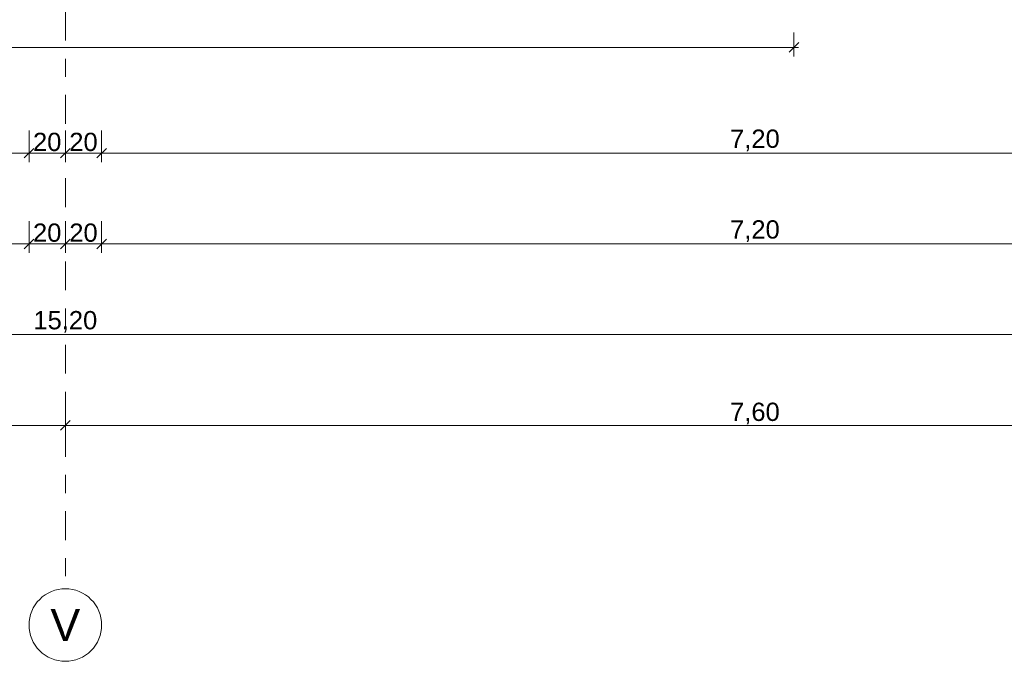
# Model space of a CAD drawing. Header units: metres. Extents: x -180 to 4, y -50 to 6.
# Tile 8 of 44: x -168.07 to -162.65, y -46.57 to -43.04. Entities that reach past the tile are written whole.
import ezdxf

# ---------------------------------------------------------------- set-up
doc = ezdxf.new("R2010")
doc.units = ezdxf.units.M
doc.header["$LTSCALE"] = 0.05
doc.header["$PDMODE"] = 1
doc.header["$PDSIZE"] = -2
doc.linetypes.add('Linienart-53', pattern=[5.291531, 3.175, -1.058062, 0.352704, -0.705764])
doc.layers.get('0').update_dxf_attribs({"lineweight": 25})
doc.layers.add('70 -71 Achsen- 1 Gebäudeachsen', color=7, linetype='Linienart-53', lineweight=18)
doc.layers.add('Keine', color=7, linetype='Continuous', lineweight=9)
doc.layers.add('70 -76 Bemaßung- 2 Allgemein', color=7, linetype='Continuous', lineweight=5, true_color=0x6666cc)
doc.styles.add('Arial', font='arial.ttf')
doc.dimstyles.new('k+k 1_50', dxfattribs={"dimtxt": 0.160649, "dimasz": 0.05302, "dimexe": 0.05, "dimexo": 0.15, "dimgap": 0.01, "dimtad": 1, "dimdec": 3, "dimtxsty": 'Arial', "dimblk": 'VW_SLASH', "dimblk1": 'VW_SLASH', "dimblk2": 'VW_SLASH', "dimcen": 0, "dimdle": 0.05, "dimadec": 3, "dimazin": 0, "dimtfac": 0.75, "dimtdec": 3, "dimtix": 1, "dimtmove": 0, "dimatfit": 0, "dimldrblk": 'VW_SLASH-1', "dimfxl": 0.125, "dimfxlon": 1, "dimfrac": 2, "dimtolj": 1, "dimarcsym": 0})
doc.dimstyles.new('k+k_klein', dxfattribs={"dimtxt": 0.160649, "dimasz": 0.05302, "dimexe": 0.05, "dimexo": 0.15, "dimgap": 0.005, "dimtad": 1, "dimdec": 3, "dimtxsty": 'Arial', "dimblk": 'VW_SLASH-2', "dimblk1": 'VW_SLASH-2', "dimblk2": 'VW_SLASH-2', "dimcen": 0, "dimdle": 0.025, "dimadec": 3, "dimazin": 0, "dimtfac": 0.75, "dimtdec": 3, "dimtix": 1, "dimtmove": 0, "dimatfit": 0, "dimldrblk": 'VW_FILLEDARROW', "dimfxl": 0.1, "dimfxlon": 1, "dimfrac": 2, "dimtolj": 1, "dimarcsym": 0})

# ---------------------------------------------------------------- blocks, each defined once
blk = doc.blocks.new('VW_SLASH-2')
at = {"color": 0, "linetype": 'ByBlock', "lineweight": -2, "transparency": 16777216}
blk.add_line((0.47, 0), (-1, 0), dxfattribs=at)
at = {"color": 0, "lineweight": 5, "transparency": 16777216, "flags": 128}
blk.add_lwpolyline([(0.5, 0.5), (-0.5, -0.5)], dxfattribs=at)
blk = doc.blocks.new('*D10486')
at = {"layer": '70 -76 Bemaßung- 2 Allgemein', "color": 0, "lineweight": -2}
for p, q in [((-175.846, -43.107), (-175.846, -43.2395)), ((-163.806, -43.107), (-163.806, -43.2395)), ((-163.859, -43.1895), (-175.793, -43.1895))]:
    blk.add_line(p, q, dxfattribs=at)
at = {"layer": 'Defpoints', "color": 0}
for p in [(-175.846, -42.957), (-163.806, -42.957), (-175.846, -43.1895)]:
    blk.add_point(p, dxfattribs=at)
at = {"layer": '70 -76 Bemaßung- 2 Allgemein', "color": 0, "lineweight": -2, "xscale": 0.05302001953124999, "yscale": 0.05302001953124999, "zscale": 0.05302001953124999, "rotation": 180}
blk.add_blockref('VW_SLASH-2', (-175.846, -43.1895), dxfattribs=at)
at = {"layer": '70 -76 Bemaßung- 2 Allgemein', "color": 0, "lineweight": -2, "xscale": 0.05302001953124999, "yscale": 0.05302001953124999, "zscale": 0.05302001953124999}
blk.add_blockref('VW_SLASH-2', (-163.806, -43.1895), dxfattribs=at)
at = {"layer": '70 -76 Bemaßung- 2 Allgemein', "color": 0, "insert": (-169.826, -43.124), "char_height": 0.10069, "attachment_point": 5, "style": 'Arial'}
blk.add_mtext('\\A1;12,04', dxfattribs=at)
blk = doc.blocks.new('VW_FILLEDARROW')
at = {"linetype": 'Continuous', "lineweight": 0, "transparency": 16777216}
blk.add_hatch(color=0, dxfattribs=at).paths.add_polyline_path([(-2.83, 0.76), (0, 0), (-2.83, -0.76)])
at = {"color": 0, "lineweight": 5, "transparency": 16777216, "flags": 128}
blk.add_lwpolyline([(-2.83, 0.76), (0, 0), (-2.83, -0.76)], close=True, dxfattribs=at)
blk = doc.blocks.new('*D10640')
at = {"layer": '70 -76 Bemaßung- 2 Allgemein', "color": 0, "lineweight": -2}
for p, q in [((-175.421, -45.172), (-175.421, -45.322)), ((-167.821, -45.172), (-167.821, -45.322)), ((-167.874, -45.272), (-175.368, -45.272))]:
    blk.add_line(p, q, dxfattribs=at)
at = {"layer": 'Defpoints', "color": 0}
for p in [(-175.421, -42.294), (-167.821, -42.294), (-175.421, -45.272)]:
    blk.add_point(p, dxfattribs=at)
at = {"layer": '70 -76 Bemaßung- 2 Allgemein', "color": 0, "lineweight": -2, "xscale": 0.05302001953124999, "yscale": 0.05302001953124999, "zscale": 0.05302001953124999, "rotation": 180}
blk.add_blockref('VW_SLASH-2', (-175.421, -45.272), dxfattribs=at)
at = {"layer": '70 -76 Bemaßung- 2 Allgemein', "color": 0, "lineweight": -2, "xscale": 0.05302001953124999, "yscale": 0.05302001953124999, "zscale": 0.05302001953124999}
blk.add_blockref('VW_SLASH-2', (-167.821, -45.272), dxfattribs=at)
at = {"layer": '70 -76 Bemaßung- 2 Allgemein', "color": 0, "insert": (-171.621, -45.2066), "char_height": 0.10069, "attachment_point": 5, "style": 'Arial'}
blk.add_mtext('\\A1;7,60', dxfattribs=at)
blk = doc.blocks.new('*D10641')
at = {"layer": '70 -76 Bemaßung- 2 Allgemein', "color": 0, "lineweight": -2}
for p, q in [((-167.821, -45.172), (-167.821, -45.322)), ((-160.221, -45.172), (-160.221, -45.322)), ((-160.274, -45.272), (-167.768, -45.272))]:
    blk.add_line(p, q, dxfattribs=at)
at = {"layer": 'Defpoints', "color": 0}
for p in [(-167.821, -42.294), (-160.221, -42.294), (-167.821, -45.272)]:
    blk.add_point(p, dxfattribs=at)
at = {"layer": '70 -76 Bemaßung- 2 Allgemein', "color": 0, "lineweight": -2, "xscale": 0.05302001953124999, "yscale": 0.05302001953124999, "zscale": 0.05302001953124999, "rotation": 180}
blk.add_blockref('VW_SLASH-2', (-167.821, -45.272), dxfattribs=at)
at = {"layer": '70 -76 Bemaßung- 2 Allgemein', "color": 0, "lineweight": -2, "xscale": 0.05302001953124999, "yscale": 0.05302001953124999, "zscale": 0.05302001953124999}
blk.add_blockref('VW_SLASH-2', (-160.221, -45.272), dxfattribs=at)
at = {"layer": '70 -76 Bemaßung- 2 Allgemein', "color": 0, "insert": (-164.021, -45.2066), "char_height": 0.10069, "attachment_point": 5, "style": 'Arial'}
blk.add_mtext('\\A1;7,60', dxfattribs=at)
blk = doc.blocks.new('VW_SLASH')
at = {"color": 0, "linetype": 'ByBlock', "lineweight": -2, "transparency": 16777216}
blk.add_line((0.94, 0), (-1, 0), dxfattribs=at)
at = {"color": 0, "lineweight": 20, "transparency": 16777216, "flags": 128}
blk.add_lwpolyline([(0.5, 0.5), (-0.5, -0.5)], dxfattribs=at)
blk = doc.blocks.new('*D10719')
at = {"layer": '70 -76 Bemaßung- 2 Allgemein', "color": 0, "lineweight": -2}
for p, q in [((-175.421, -44.647), (-175.421, -44.822)), ((-160.221, -44.647), (-160.221, -44.822)), ((-160.274, -44.772), (-175.368, -44.772))]:
    blk.add_line(p, q, dxfattribs=at)
at = {"layer": 'Defpoints', "color": 0}
for p in [(-175.421, -41.794), (-160.221, -41.794), (-175.421, -44.772)]:
    blk.add_point(p, dxfattribs=at)
at = {"layer": '70 -76 Bemaßung- 2 Allgemein', "color": 0, "lineweight": -2, "xscale": 0.05302001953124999, "yscale": 0.05302001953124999, "zscale": 0.05302001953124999, "rotation": 180}
blk.add_blockref('VW_SLASH', (-175.421, -44.772), dxfattribs=at)
at = {"layer": '70 -76 Bemaßung- 2 Allgemein', "color": 0, "lineweight": -2, "xscale": 0.05302001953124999, "yscale": 0.05302001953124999, "zscale": 0.05302001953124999}
blk.add_blockref('VW_SLASH', (-160.221, -44.772), dxfattribs=at)
at = {"layer": '70 -76 Bemaßung- 2 Allgemein', "color": 0, "insert": (-167.821, -44.7016), "char_height": 0.10069, "attachment_point": 5, "style": 'Arial'}
blk.add_mtext('\\A1;15,20', dxfattribs=at)
blk = doc.blocks.new('VW_SLASH-1')
at = {"color": 0, "linetype": 'ByBlock', "lineweight": -2, "transparency": 16777216}
blk.add_line((0.94, 0), (-1, 0), dxfattribs=at)
at = {"color": 0, "lineweight": 5, "transparency": 16777216, "flags": 128}
blk.add_lwpolyline([(0.5, 0.5), (-0.5, -0.5)], dxfattribs=at)
blk = doc.blocks.new('*D10905')
at = {"layer": '70 -76 Bemaßung- 2 Allgemein', "color": 0, "lineweight": -2}
for p, q in [((-175.221, -44.147), (-175.221, -44.322)), ((-168.021, -44.147), (-168.021, -44.322)), ((-168.074, -44.272), (-175.168, -44.272))]:
    blk.add_line(p, q, dxfattribs=at)
at = {"layer": 'Defpoints', "color": 0}
for p in [(-175.221, -11.897), (-168.021, -11.897), (-175.221, -44.272)]:
    blk.add_point(p, dxfattribs=at)
at = {"layer": '70 -76 Bemaßung- 2 Allgemein', "color": 0, "lineweight": -2, "xscale": 0.05302001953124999, "yscale": 0.05302001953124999, "zscale": 0.05302001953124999, "rotation": 180}
blk.add_blockref('VW_SLASH', (-175.221, -44.272), dxfattribs=at)
at = {"layer": '70 -76 Bemaßung- 2 Allgemein', "color": 0, "lineweight": -2, "xscale": 0.05302001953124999, "yscale": 0.05302001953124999, "zscale": 0.05302001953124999}
blk.add_blockref('VW_SLASH', (-168.021, -44.272), dxfattribs=at)
at = {"layer": '70 -76 Bemaßung- 2 Allgemein', "color": 0, "insert": (-171.621, -44.2016), "char_height": 0.10069, "attachment_point": 5, "style": 'Arial'}
blk.add_mtext('\\A1;7,20', dxfattribs=at)
blk = doc.blocks.new('*D10906')
at = {"layer": '70 -76 Bemaßung- 2 Allgemein', "color": 0, "lineweight": -2}
for p, q in [((-168.021, -44.147), (-168.021, -44.322)), ((-167.821, -44.147), (-167.821, -44.322)), ((-167.874, -44.272), (-167.968, -44.272))]:
    blk.add_line(p, q, dxfattribs=at)
at = {"layer": 'Defpoints', "color": 0}
for p in [(-168.021, -11.897), (-167.821, -41.294), (-168.021, -44.272)]:
    blk.add_point(p, dxfattribs=at)
at = {"layer": '70 -76 Bemaßung- 2 Allgemein', "color": 0, "lineweight": -2, "xscale": 0.05302001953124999, "yscale": 0.05302001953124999, "zscale": 0.05302001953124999, "rotation": 180}
blk.add_blockref('VW_SLASH', (-168.021, -44.272), dxfattribs=at)
at = {"layer": '70 -76 Bemaßung- 2 Allgemein', "color": 0, "lineweight": -2, "xscale": 0.05302001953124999, "yscale": 0.05302001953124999, "zscale": 0.05302001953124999}
blk.add_blockref('VW_SLASH', (-167.821, -44.272), dxfattribs=at)
at = {"layer": '70 -76 Bemaßung- 2 Allgemein', "color": 0, "insert": (-167.921, -44.2106), "char_height": 0.10069, "attachment_point": 5, "style": 'Arial'}
blk.add_mtext('\\A1;20', dxfattribs=at)
blk = doc.blocks.new('*D10907')
at = {"layer": '70 -76 Bemaßung- 2 Allgemein', "color": 0, "lineweight": -2}
for p, q in [((-167.821, -44.147), (-167.821, -44.322)), ((-167.621, -44.147), (-167.621, -44.322)), ((-167.674, -44.272), (-167.768, -44.272))]:
    blk.add_line(p, q, dxfattribs=at)
at = {"layer": 'Defpoints', "color": 0}
for p in [(-167.621, -11.897), (-167.821, -41.294), (-167.821, -44.272)]:
    blk.add_point(p, dxfattribs=at)
at = {"layer": '70 -76 Bemaßung- 2 Allgemein', "color": 0, "lineweight": -2, "xscale": 0.05302001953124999, "yscale": 0.05302001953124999, "zscale": 0.05302001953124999, "rotation": 180}
blk.add_blockref('VW_SLASH', (-167.821, -44.272), dxfattribs=at)
at = {"layer": '70 -76 Bemaßung- 2 Allgemein', "color": 0, "lineweight": -2, "xscale": 0.05302001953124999, "yscale": 0.05302001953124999, "zscale": 0.05302001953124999}
blk.add_blockref('VW_SLASH', (-167.621, -44.272), dxfattribs=at)
at = {"layer": '70 -76 Bemaßung- 2 Allgemein', "color": 0, "insert": (-167.721, -44.2106), "char_height": 0.10069, "attachment_point": 5, "style": 'Arial'}
blk.add_mtext('\\A1;20', dxfattribs=at)
blk = doc.blocks.new('*D10908')
at = {"layer": '70 -76 Bemaßung- 2 Allgemein', "color": 0, "lineweight": -2}
for p, q in [((-167.621, -44.147), (-167.621, -44.322)), ((-160.421, -44.147), (-160.421, -44.322)), ((-160.474, -44.272), (-167.568, -44.272))]:
    blk.add_line(p, q, dxfattribs=at)
at = {"layer": 'Defpoints', "color": 0}
for p in [(-167.621, -11.897), (-160.421, -11.897), (-167.621, -44.272)]:
    blk.add_point(p, dxfattribs=at)
at = {"layer": '70 -76 Bemaßung- 2 Allgemein', "color": 0, "lineweight": -2, "xscale": 0.05302001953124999, "yscale": 0.05302001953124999, "zscale": 0.05302001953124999, "rotation": 180}
blk.add_blockref('VW_SLASH', (-167.621, -44.272), dxfattribs=at)
at = {"layer": '70 -76 Bemaßung- 2 Allgemein', "color": 0, "lineweight": -2, "xscale": 0.05302001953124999, "yscale": 0.05302001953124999, "zscale": 0.05302001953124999}
blk.add_blockref('VW_SLASH', (-160.421, -44.272), dxfattribs=at)
at = {"layer": '70 -76 Bemaßung- 2 Allgemein', "color": 0, "insert": (-164.021, -44.2016), "char_height": 0.10069, "attachment_point": 5, "style": 'Arial'}
blk.add_mtext('\\A1;7,20', dxfattribs=at)
blk = doc.blocks.new('*D11128')
at = {"layer": '70 -76 Bemaßung- 2 Allgemein', "color": 0, "lineweight": -2}
for p, q in [((-175.221, -43.647), (-175.221, -43.822)), ((-168.021, -43.647), (-168.021, -43.822)), ((-168.074, -43.772), (-175.168, -43.772))]:
    blk.add_line(p, q, dxfattribs=at)
at = {"layer": 'Defpoints', "color": 0}
for p in [(-175.221, -11.897), (-168.021, -11.897), (-175.221, -43.772)]:
    blk.add_point(p, dxfattribs=at)
at = {"layer": '70 -76 Bemaßung- 2 Allgemein', "color": 0, "lineweight": -2, "xscale": 0.05302001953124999, "yscale": 0.05302001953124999, "zscale": 0.05302001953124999, "rotation": 180}
blk.add_blockref('VW_SLASH', (-175.221, -43.772), dxfattribs=at)
at = {"layer": '70 -76 Bemaßung- 2 Allgemein', "color": 0, "lineweight": -2, "xscale": 0.05302001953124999, "yscale": 0.05302001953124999, "zscale": 0.05302001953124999}
blk.add_blockref('VW_SLASH', (-168.021, -43.772), dxfattribs=at)
at = {"layer": '70 -76 Bemaßung- 2 Allgemein', "color": 0, "insert": (-171.621, -43.7016), "char_height": 0.10069, "attachment_point": 5, "style": 'Arial'}
blk.add_mtext('\\A1;7,20', dxfattribs=at)
blk = doc.blocks.new('*D11129')
at = {"layer": '70 -76 Bemaßung- 2 Allgemein', "color": 0, "lineweight": -2}
for p, q in [((-168.021, -43.647), (-168.021, -43.822)), ((-167.821, -43.647), (-167.821, -43.822)), ((-167.874, -43.772), (-167.968, -43.772))]:
    blk.add_line(p, q, dxfattribs=at)
at = {"layer": 'Defpoints', "color": 0}
for p in [(-168.021, -11.897), (-167.821, -40.794), (-168.021, -43.772)]:
    blk.add_point(p, dxfattribs=at)
at = {"layer": '70 -76 Bemaßung- 2 Allgemein', "color": 0, "lineweight": -2, "xscale": 0.05302001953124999, "yscale": 0.05302001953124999, "zscale": 0.05302001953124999, "rotation": 180}
blk.add_blockref('VW_SLASH', (-168.021, -43.772), dxfattribs=at)
at = {"layer": '70 -76 Bemaßung- 2 Allgemein', "color": 0, "lineweight": -2, "xscale": 0.05302001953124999, "yscale": 0.05302001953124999, "zscale": 0.05302001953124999}
blk.add_blockref('VW_SLASH', (-167.821, -43.772), dxfattribs=at)
at = {"layer": '70 -76 Bemaßung- 2 Allgemein', "color": 0, "insert": (-167.921, -43.7106), "char_height": 0.10069, "attachment_point": 5, "style": 'Arial'}
blk.add_mtext('\\A1;20', dxfattribs=at)
blk = doc.blocks.new('*D11130')
at = {"layer": '70 -76 Bemaßung- 2 Allgemein', "color": 0, "lineweight": -2}
for p, q in [((-167.821, -43.647), (-167.821, -43.822)), ((-167.621, -43.647), (-167.621, -43.822)), ((-167.674, -43.772), (-167.768, -43.772))]:
    blk.add_line(p, q, dxfattribs=at)
at = {"layer": 'Defpoints', "color": 0}
for p in [(-167.621, -11.897), (-167.821, -40.794), (-167.821, -43.772)]:
    blk.add_point(p, dxfattribs=at)
at = {"layer": '70 -76 Bemaßung- 2 Allgemein', "color": 0, "lineweight": -2, "xscale": 0.05302001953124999, "yscale": 0.05302001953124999, "zscale": 0.05302001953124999, "rotation": 180}
blk.add_blockref('VW_SLASH', (-167.821, -43.772), dxfattribs=at)
at = {"layer": '70 -76 Bemaßung- 2 Allgemein', "color": 0, "lineweight": -2, "xscale": 0.05302001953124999, "yscale": 0.05302001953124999, "zscale": 0.05302001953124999}
blk.add_blockref('VW_SLASH', (-167.621, -43.772), dxfattribs=at)
at = {"layer": '70 -76 Bemaßung- 2 Allgemein', "color": 0, "insert": (-167.721, -43.7106), "char_height": 0.10069, "attachment_point": 5, "style": 'Arial'}
blk.add_mtext('\\A1;20', dxfattribs=at)
blk = doc.blocks.new('*D11131')
at = {"layer": '70 -76 Bemaßung- 2 Allgemein', "color": 0, "lineweight": -2}
for p, q in [((-167.621, -43.647), (-167.621, -43.822)), ((-160.421, -43.647), (-160.421, -43.822)), ((-160.474, -43.772), (-167.568, -43.772))]:
    blk.add_line(p, q, dxfattribs=at)
at = {"layer": 'Defpoints', "color": 0}
for p in [(-167.621, -11.897), (-160.421, -11.897), (-167.621, -43.772)]:
    blk.add_point(p, dxfattribs=at)
at = {"layer": '70 -76 Bemaßung- 2 Allgemein', "color": 0, "lineweight": -2, "xscale": 0.05302001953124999, "yscale": 0.05302001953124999, "zscale": 0.05302001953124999, "rotation": 180}
blk.add_blockref('VW_SLASH', (-167.621, -43.772), dxfattribs=at)
at = {"layer": '70 -76 Bemaßung- 2 Allgemein', "color": 0, "lineweight": -2, "xscale": 0.05302001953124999, "yscale": 0.05302001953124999, "zscale": 0.05302001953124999}
blk.add_blockref('VW_SLASH', (-160.421, -43.772), dxfattribs=at)
at = {"layer": '70 -76 Bemaßung- 2 Allgemein', "color": 0, "insert": (-164.021, -43.7016), "char_height": 0.10069, "attachment_point": 5, "style": 'Arial'}
blk.add_mtext('\\A1;7,20', dxfattribs=at)
blk = doc.blocks.new('_Achsen (3D)')
at = {"layer": '70 -71 Achsen- 1 Gebäudeachsen', "transparency": 33554687}
blk.add_line((-167.821, 3.8), (-167.821, -46.172), dxfattribs=at)
at = {"color": 255, "transparency": 33554687}
blk.add_wipeout([(-167.821, -46.172), (-167.8014, -46.173), (-167.782, -46.1759), (-167.7629, -46.1807), (-167.7445, -46.1873), (-167.7267, -46.1957), (-167.7099, -46.2057), (-167.6941, -46.2174), (-167.6796, -46.2306), (-167.6664, -46.2452), (-167.6547, -46.2609), (-167.6446, -46.2778), (-167.6362, -46.2955), (-167.6296, -46.314), (-167.6248, -46.333), (-167.622, -46.3524), (-167.621, -46.372), (-167.622, -46.3916), (-167.6248, -46.4111), (-167.6296, -46.4301), (-167.6362, -46.4486), (-167.6446, -46.4663), (-167.6547, -46.4832), (-167.6664, -46.4989), (-167.6796, -46.5135), (-167.6941, -46.5266), (-167.7099, -46.5383), (-167.7267, -46.5484), (-167.7445, -46.5568), (-167.7629, -46.5634), (-167.782, -46.5682), (-167.8014, -46.5711), (-167.821, -46.572), (-167.8406, -46.5711), (-167.86, -46.5682), (-167.8791, -46.5634), (-167.8975, -46.5568), (-167.9153, -46.5484), (-167.9321, -46.5383), (-167.9479, -46.5266), (-167.9624, -46.5135), (-167.9756, -46.4989), (-167.9873, -46.4832), (-167.9974, -46.4663), (-168.0058, -46.4486), (-168.0124, -46.4301), (-168.0172, -46.4111), (-168.02, -46.3916), (-168.021, -46.372), (-168.02, -46.3524), (-168.0172, -46.333), (-168.0124, -46.314), (-168.0058, -46.2955), (-167.9974, -46.2778), (-167.9873, -46.2609), (-167.9756, -46.2452), (-167.9624, -46.2306), (-167.9479, -46.2174), (-167.9321, -46.2057), (-167.9153, -46.1957), (-167.8975, -46.1873), (-167.8791, -46.1807), (-167.86, -46.1759), (-167.8406, -46.173)], dxfattribs=at).dxf.layer = 'Keine'
at = {"layer": 'Keine', "transparency": 33554687, "flags": 128}
blk.add_lwpolyline([(-167.821, -46.172), (-167.8014, -46.173), (-167.782, -46.1759), (-167.7629, -46.1807), (-167.7445, -46.1873), (-167.7267, -46.1957), (-167.7099, -46.2057), (-167.6941, -46.2174), (-167.6796, -46.2306), (-167.6664, -46.2452), (-167.6547, -46.2609), (-167.6446, -46.2778), (-167.6362, -46.2955), (-167.6296, -46.314), (-167.6248, -46.333), (-167.622, -46.3524), (-167.621, -46.372), (-167.622, -46.3916), (-167.6248, -46.4111), (-167.6296, -46.4301), (-167.6362, -46.4486), (-167.6446, -46.4663), (-167.6547, -46.4832), (-167.6664, -46.4989), (-167.6796, -46.5135), (-167.6941, -46.5266), (-167.7099, -46.5383), (-167.7267, -46.5484), (-167.7445, -46.5568), (-167.7629, -46.5634), (-167.782, -46.5682), (-167.8014, -46.5711), (-167.821, -46.572), (-167.8406, -46.5711), (-167.86, -46.5682), (-167.8791, -46.5634), (-167.8975, -46.5568), (-167.9153, -46.5484), (-167.9321, -46.5383), (-167.9479, -46.5266), (-167.9624, -46.5135), (-167.9756, -46.4989), (-167.9873, -46.4832), (-167.9974, -46.4663), (-168.0058, -46.4486), (-168.0124, -46.4301), (-168.0172, -46.4111), (-168.02, -46.3916), (-168.021, -46.372), (-168.02, -46.3524), (-168.0172, -46.333), (-168.0124, -46.314), (-168.0058, -46.2955), (-167.9974, -46.2778), (-167.9873, -46.2609), (-167.9756, -46.2452), (-167.9624, -46.2306), (-167.9479, -46.2174), (-167.9321, -46.2057), (-167.9153, -46.1957), (-167.8975, -46.1873), (-167.8791, -46.1807), (-167.86, -46.1759), (-167.8406, -46.173)], close=True, dxfattribs=at)
at = {"layer": 'Keine', "transparency": 33554687, "insert": (-167.821, -46.372), "char_height": 0.1762, "attachment_point": 5, "line_spacing_factor": 0.970891, "style": 'Arial'}
blk.add_mtext('V', dxfattribs=at)
blk = doc.blocks.new('_OG2_2D (2D)')
at = {"layer": '70 -76 Bemaßung- 2 Allgemein'}
dim = blk.add_linear_dim(base=(-175.84599996, -43.18948082), p1=(-163.80599996, -42.95704198), p2=(-175.84599996, -42.95704198), text='12,04', dimstyle='k+k_klein', override={"dimtxt": 0.100689, "dimgap": 0.005, "dimdec": 8, "dimpost": '<>', "dimtxsty": 'Arial', "dimtmove": 2}, dxfattribs=at)
dim.commit()
dim.dimension.update_dxf_attribs({"geometry": '*D10486', "text_midpoint": (-169.82599996, -43.12401728)})
blk = doc.blocks.new('Gruppe-9769')
at = {"layer": '70 -76 Bemaßung- 2 Allgemein'}
for p1, p2, picture, middle in [((-167.82099996, -42.29404198), (-175.42099996, -42.29404198), '*D10640', (-171.62099996, -45.20657844)), ((-160.22099996, -42.29404198), (-167.82099996, -42.29404198), '*D10641', (-164.02099996, -45.20657844))]:
    dim = blk.add_aligned_dim(p1=p1, p2=p2, distance=2.978, text='7,60', dimstyle='k+k_klein', override={"dimtxt": 0.100689, "dimgap": 0.005, "dimdec": 8, "dimpost": '<>', "dimtxsty": 'Arial', "dimtmove": 2}, dxfattribs=at)
    dim.commit()
    dim.dimension.update_dxf_attribs({"geometry": picture, "text_midpoint": middle})
blk = doc.blocks.new('Gruppe-9774')
at = {"layer": '70 -76 Bemaßung- 2 Allgemein'}
dim = blk.add_aligned_dim(p1=(-160.22099996, -41.79404198), p2=(-175.42099996, -41.79404198), distance=2.978, text='15,20', dimstyle='k+k 1_50', override={"dimtxt": 0.100689, "dimgap": 0.01, "dimdec": 8, "dimpost": '<>', "dimtxsty": 'Arial', "dimtmove": 2}, dxfattribs=at)
dim.commit()
dim.dimension.update_dxf_attribs({"geometry": '*D10719', "text_midpoint": (-167.82099996, -44.70157844)})
blk = doc.blocks.new('Gruppe-9778')
at = {"layer": '70 -76 Bemaßung- 2 Allgemein'}
for p1, p2, picture, middle in [((-168.02099996, -11.89704198), (-175.22099996, -11.89704198), '*D10905', (-171.62099996, -44.20157844)), ((-160.42099996, -11.89704198), (-167.62099996, -11.89704198), '*D10908', (-164.02099996, -44.20157844))]:
    dim = blk.add_aligned_dim(p1=p1, p2=p2, distance=32.375, text='7,20', dimstyle='k+k 1_50', override={"dimtxt": 0.100689, "dimgap": 0.01, "dimdec": 8, "dimpost": '<>', "dimtxsty": 'Arial', "dimtmove": 2}, dxfattribs=at)
    dim.commit()
    dim.dimension.update_dxf_attribs({"geometry": picture, "text_midpoint": middle})
for base, p1, p2, picture, middle in [((-168.02099996, -44.27204198), (-167.82099996, -41.29404198), (-168.02099996, -11.89704198), '*D10906', (-167.92099996, -44.21064042)), ((-167.82099996, -44.27204198), (-167.62099996, -11.89704198), (-167.82099996, -41.29404198), '*D10907', (-167.72099996, -44.21064042))]:
    dim = blk.add_linear_dim(base=base, p1=p1, p2=p2, text='20', dimstyle='k+k 1_50', override={"dimtxt": 0.100689, "dimgap": 0.01, "dimdec": 8, "dimpost": '<>', "dimtxsty": 'Arial', "dimtmove": 2}, dxfattribs=at)
    dim.commit()
    dim.dimension.update_dxf_attribs({"geometry": picture, "text_midpoint": middle})
blk = doc.blocks.new('Gruppe-9782')
at = {"layer": '70 -76 Bemaßung- 2 Allgemein'}
for p1, p2, picture, middle in [((-168.02099996, -11.89704198), (-175.22099996, -11.89704198), '*D11128', (-171.62099996, -43.70157844)), ((-160.42099996, -11.89704198), (-167.62099996, -11.89704198), '*D11131', (-164.02099996, -43.70157844))]:
    dim = blk.add_aligned_dim(p1=p1, p2=p2, distance=31.875, text='7,20', dimstyle='k+k 1_50', override={"dimtxt": 0.100689, "dimgap": 0.01, "dimdec": 8, "dimpost": '<>', "dimtxsty": 'Arial', "dimtmove": 2}, dxfattribs=at)
    dim.commit()
    dim.dimension.update_dxf_attribs({"geometry": picture, "text_midpoint": middle})
for base, p1, p2, picture, middle in [((-168.02099996, -43.77204198), (-167.82099996, -40.79404198), (-168.02099996, -11.89704198), '*D11129', (-167.92099996, -43.71064042)), ((-167.82099996, -43.77204198), (-167.62099996, -11.89704198), (-167.82099996, -40.79404198), '*D11130', (-167.72099996, -43.71064042))]:
    dim = blk.add_linear_dim(base=base, p1=p1, p2=p2, text='20', dimstyle='k+k 1_50', override={"dimtxt": 0.100689, "dimgap": 0.01, "dimdec": 8, "dimpost": '<>', "dimtxsty": 'Arial', "dimtmove": 2}, dxfattribs=at)
    dim.commit()
    dim.dimension.update_dxf_attribs({"geometry": picture, "text_midpoint": middle})
blk = doc.blocks.new('_OG2_2D Bemaßung_ Beschriftung (2D)')
at = {"layer": '70 -76 Bemaßung- 2 Allgemein'}
for name in ['Gruppe-9782', 'Gruppe-9778', 'Gruppe-9774', 'Gruppe-9769']:
    blk.add_blockref(name, (0, 0), dxfattribs=at)

msp = doc.modelspace()

# ---------------------------------------------------------------- block references
at = {"layer": 'Keine', "color": 1}
msp.add_blockref('_OG2_2D (2D)', (0, 0), dxfattribs=at)

# ---------------------------------------------------------------- next in the draw order: block references
msp.add_blockref('_OG2_2D Bemaßung_ Beschriftung (2D)', (0, 0), dxfattribs=at)

# ---------------------------------------------------------------- next in the draw order: block references
msp.add_blockref('_Achsen (3D)', (0, 0), dxfattribs=at)

doc.saveas('drawing.dxf')
